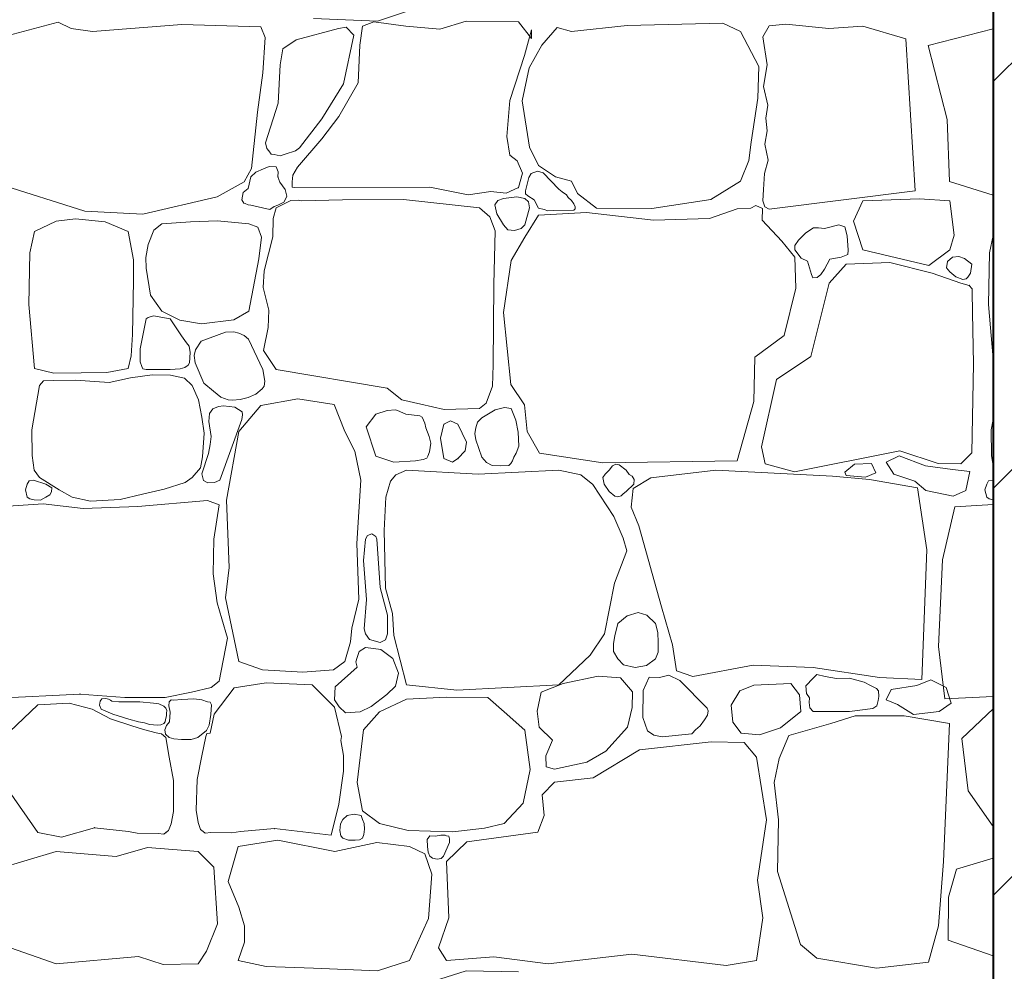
# Model space of a CAD drawing. Header units: centimetres. Extents: x 13236 to 130629, y -361 to 3059.
# Tile 30 of 71: x 76498 to 76590, y -23 to 66. Entities that reach past the tile are written whole.
import ezdxf

# ---------------------------------------------------------------- set-up
doc = ezdxf.new("R2010")
doc.units = ezdxf.units.CM
doc.header["$MEASUREMENT"] = 0
doc.linetypes.add('Wipeout_Contour', pattern=[100, 0, -100])
doc.layers.add('_elementy3d', color=7, linetype='Continuous')
doc.layers.add('inw_schody zewnętrzne', color=7, linetype='Continuous')
for name, color, linetype, lineweight in [('_elementy3d_Nr_pióra__102', 9, 'Continuous', 5), ('_elementy3d_Nr_pióra__2', 8, 'Continuous', 5), ('inw_schody zewnętrzne_Nr_pióra__1', 7, 'Continuous', 13), ('inw_schody zewnętrzne_Nr_pióra__27', 7, 'Continuous', 40)]:
    doc.layers.add(name, color=color, linetype=linetype, lineweight=lineweight)

# ---------------------------------------------------------------- blocks, each defined once
blk = doc.blocks.new('*X471', base_point=(73973.137, 422.665))
at = {"layer": '_elementy3d_Nr_pióra__102', "linetype": 'Continuous'}
for p, q in [((76534.47, 67.098), (76531.473, 66.107)), ((76493.137, 63.795), (76501.529, 65.983)), ((76501.529, 65.983), (76502.742, 65.413)), ((76504.744, 65.116), (76513.14, 65.785)), ((76513.14, 65.785), (76520.546, 65.562)), ((76531.473, 66.107), (76525.479, 66.355)), ((76530.086, 65.636), (76529.814, 63.828)), ((76531.126, 66.033), (76530.086, 65.636)), ((76534.148, 65.636), (76531.126, 66.033)), ((76537.318, 65.339), (76534.148, 65.636)), ((76539.795, 66.107), (76537.318, 65.339)), ((76544.699, 66.033), (76539.795, 66.107)), ((76545.913, 64.472), (76544.699, 66.033)), ((76554.903, 65.686), (76549.677, 65.116)), ((76563.869, 65.909), (76554.903, 65.686)), ((76565.529, 65.116), (76563.869, 65.909)), ((76568.229, 65.661), (76567.627, 64.613)), ((76569.788, 65.816), (76568.229, 65.661)), ((76573.826, 65.389), (76569.788, 65.816)), ((76576.996, 65.636), (76573.826, 65.389)), ((76581.052, 64.423), (76576.996, 65.636)), ((76502.742, 65.413), (76504.744, 65.116)), ((76520.546, 65.562), (76520.942, 64.571)), ((76527.807, 65.413), (76523.842, 64.341)), ((76528.55, 65.513), (76527.807, 65.413)), ((76528.278, 60.212), (76529.254, 64.77)), ((76529.254, 64.77), (76528.55, 65.513)), ((76545.269, 62.862), (76545.937, 65.265)), ((76545.937, 65.265), (76545.913, 64.472)), ((76548.34, 65.488), (76546.903, 63.853)), ((76549.677, 65.116), (76548.34, 65.488)), ((76567.238, 61.847), (76565.529, 65.116)), ((76583.137, 63.795), (76589.223, 65.382)), ((76520.942, 64.571), (76520.719, 61.228)), ((76523.842, 64.341), (76522.606, 63.506)), ((76529.814, 63.828), (76529.665, 60.311)), ((76546.903, 63.853), (76545.715, 61.698)), ((76567.627, 64.613), (76568.028, 62.009)), ((76581.913, 50.156), (76581.052, 64.423)), ((76584.904, 56.855), (76583.137, 63.795)), ((76522.606, 63.506), (76522.358, 61.995)), ((76543.906, 58.652), (76545.269, 62.862)), ((76522.358, 61.995), (76522.16, 58.404)), ((76568.028, 62.009), (76567.7, 59.954)), ((76520.719, 61.228), (76520.224, 57.562)), ((76545.715, 61.698), (76545.046, 58.602)), ((76567.164, 58.875), (76567.238, 61.847)), ((76526.272, 56.918), (76528.278, 60.212)), ((76529.665, 60.311), (76527.857, 57.141)), ((76567.7, 59.954), (76568.102, 58.202)), ((76522.16, 58.404), (76520.961, 54.663)), ((76543.609, 55.259), (76543.906, 58.652)), ((76545.046, 58.602), (76545.739, 54.268)), ((76566.52, 54.739), (76567.164, 58.875)), ((76568.102, 58.202), (76567.905, 56.991)), ((76520.224, 57.562), (76519.659, 52.262)), ((76524.166, 54.218), (76526.272, 56.918)), ((76527.857, 57.141), (76526.272, 55.06)), ((76567.905, 56.991), (76568.02, 55.803)), ((76585.135, 51.05), (76584.904, 56.855)), ((76568.02, 55.803), (76567.799, 54.559)), ((76520.961, 54.663), (76521.09, 54.131)), ((76526.272, 55.06), (76523.968, 52.386)), ((76543.882, 53.525), (76543.609, 55.259)), ((76566.321, 53.005), (76566.52, 54.739)), ((76567.799, 54.559), (76568.134, 53.036)), ((76521.09, 54.131), (76521.293, 53.921)), ((76521.293, 53.921), (76521.519, 53.621)), ((76521.519, 53.621), (76521.8, 53.567)), ((76521.8, 53.567), (76522.353, 53.463)), ((76522.353, 53.463), (76522.804, 53.599)), ((76522.804, 53.599), (76523.781, 53.938)), ((76523.781, 53.938), (76524.166, 54.218)), ((76545.739, 54.268), (76546.581, 52.534)), ((76544.575, 52.98), (76543.882, 53.525)), ((76545.095, 51.841), (76544.575, 52.98)), ((76565.529, 51.073), (76566.321, 53.005)), ((76568.134, 53.036), (76567.79, 51.8)), ((76519.659, 52.262), (76518.985, 51.023)), ((76520.071, 51.907), (76519.605, 51.469)), ((76520.781, 52.224), (76520.071, 51.907)), ((76521.302, 52.448), (76520.781, 52.224)), ((76521.962, 52.435), (76521.302, 52.448)), ((76522.171, 51.946), (76521.962, 52.435)), ((76522.135, 51.469), (76522.171, 51.946)), ((76523.968, 52.386), (76523.523, 51.633)), ((76544.699, 50.478), (76545.095, 51.841)), ((76545.896, 51.79), (76545.674, 51.417)), ((76546.5, 52.004), (76545.896, 51.79)), ((76547.023, 51.844), (76546.5, 52.004)), ((76546.581, 52.534), (76548.191, 51.469)), ((76548.478, 50.311), (76547.023, 51.844)), ((76567.79, 51.8), (76567.684, 50.285)), ((76504.03, 48.254), (76495.135, 51.05)), ((76518.985, 51.023), (76516.434, 49.612)), ((76519.605, 51.469), (76519.356, 50.386)), ((76522.306, 50.977), (76522.135, 51.469)), ((76522.829, 50.28), (76522.306, 50.977)), ((76523.468, 51.004), (76523.461, 50.517)), ((76523.523, 51.633), (76523.468, 51.004)), ((76545.674, 51.417), (76545.362, 50.183)), ((76548.191, 51.469), (76549.677, 51.073)), ((76549.677, 51.073), (76550.247, 49.909)), ((76562.755, 49.364), (76565.529, 51.073)), ((76589.223, 49.765), (76585.135, 51.05)), ((76518.885, 50.004), (76518.742, 49.339)), ((76519.356, 50.386), (76518.885, 50.004)), ((76522.982, 49.66), (76522.829, 50.28)), ((76523.461, 50.517), (76523.721, 50.478)), ((76523.721, 50.478), (76536.402, 50.503)), ((76536.402, 50.503), (76539.993, 49.81)), ((76539.993, 49.81), (76542.123, 50.107)), ((76542.123, 50.107), (76543.535, 49.958)), ((76543.535, 49.958), (76544.699, 50.478)), ((76545.362, 50.183), (76545.377, 49.879)), ((76545.377, 49.879), (76545.57, 49.707)), ((76548.786, 50.082), (76548.478, 50.311)), ((76549.22, 49.808), (76548.786, 50.082)), ((76550.247, 49.909), (76552.006, 48.547)), ((76567.684, 50.285), (76567.627, 49.221)), ((76568.229, 48.447), (76581.913, 50.156)), ((76516.434, 49.612), (76509.454, 47.986)), ((76518.742, 49.339), (76518.939, 49.023)), ((76518.939, 49.023), (76519.071, 48.98)), ((76519.071, 48.98), (76519.337, 48.845)), ((76523.349, 49.258), (76521.987, 48.571)), ((76522.135, 48.819), (76522.689, 49.115)), ((76522.689, 49.115), (76522.862, 49.374)), ((76522.862, 49.374), (76522.982, 49.66)), ((76524.036, 49.297), (76523.349, 49.258)), ((76524.365, 49.24), (76524.036, 49.297)), ((76528.204, 49.339), (76524.365, 49.24)), ((76533.925, 49.364), (76528.204, 49.339)), ((76541.058, 48.571), (76533.925, 49.364)), ((76542.774, 49.259), (76542.497, 48.861)), ((76543.287, 49.463), (76542.774, 49.259)), ((76544.547, 49.594), (76543.287, 49.463)), ((76545.294, 49.463), (76544.547, 49.594)), ((76545.653, 49.125), (76545.294, 49.463)), ((76545.57, 49.707), (76546.177, 49.338)), ((76545.746, 48.584), (76545.653, 49.125)), ((76546.177, 49.338), (76546.567, 48.538)), ((76549.371, 49.531), (76549.22, 49.808)), ((76549.681, 49.267), (76549.371, 49.531)), ((76549.903, 48.949), (76549.681, 49.267)), ((76557.207, 48.497), (76562.755, 49.364)), ((76567.627, 49.221), (76567.799, 48.664)), ((76576.996, 49.221), (76576.136, 47.324)), ((76582.332, 49.424), (76576.996, 49.221)), ((76585.17, 49.221), (76582.332, 49.424)), ((76585.573, 46.002), (76585.17, 49.221)), ((76509.454, 47.986), (76504.03, 48.254)), ((76519.337, 48.845), (76519.605, 48.819)), ((76519.605, 48.819), (76521.383, 48.424)), ((76521.383, 48.424), (76521.781, 48.714)), ((76521.987, 48.571), (76521.7, 47.577)), ((76521.781, 48.714), (76522.135, 48.819)), ((76542.013, 47.728), (76541.058, 48.571)), ((76542.497, 48.861), (76542.673, 48.014)), ((76545.294, 46.986), (76545.746, 48.584)), ((76546.567, 48.538), (76547.124, 48.421)), ((76551.089, 48.125), (76546.581, 47.878)), ((76547.124, 48.421), (76547.46, 48.286)), ((76547.46, 48.286), (76547.95, 48.316)), ((76547.95, 48.316), (76549.891, 48.37)), ((76549.891, 48.37), (76550.033, 48.488)), ((76550.029, 48.68), (76549.903, 48.949)), ((76550.033, 48.488), (76550.029, 48.68)), ((76557.38, 47.407), (76551.089, 48.125)), ((76552.006, 48.547), (76557.207, 48.497)), ((76565.207, 48.472), (76562.606, 47.581)), ((76566.513, 48.558), (76565.207, 48.472)), ((76566.955, 48.787), (76566.513, 48.558)), ((76567.594, 48.517), (76566.955, 48.787)), ((76567.56, 47.407), (76567.594, 48.517)), ((76567.799, 48.664), (76568.229, 48.447)), ((76501.337, 47.322), (76499.303, 46.368)), ((76503.161, 47.531), (76501.337, 47.322)), ((76505.939, 47.259), (76503.161, 47.531)), ((76508.078, 46.368), (76505.939, 47.259)), ((76513.948, 47.259), (76511.254, 47.08)), ((76516.474, 47.342), (76513.948, 47.259)), ((76519.398, 47.08), (76516.474, 47.342)), ((76521.7, 47.577), (76521.672, 45.863)), ((76542.521, 46.428), (76542.013, 47.728)), ((76542.673, 48.014), (76543.287, 46.986)), ((76546.581, 47.878), (76545.294, 45.82)), ((76562.606, 47.581), (76557.38, 47.407)), ((76569.393, 45.451), (76567.56, 47.407)), ((76576.136, 47.324), (76576.996, 44.62)), ((76499.303, 46.368), (76498.874, 44.355)), ((76508.602, 43.694), (76508.078, 46.368)), ((76510.51, 46.493), (76509.954, 45.131)), ((76511.254, 47.08), (76510.51, 46.493)), ((76520.269, 46.755), (76519.398, 47.08)), ((76520.584, 45.833), (76520.269, 46.755)), ((76542.389, 41.381), (76542.521, 46.428)), ((76543.287, 46.986), (76543.692, 46.522)), ((76543.692, 46.522), (76544.341, 46.455)), ((76544.341, 46.455), (76544.945, 46.648)), ((76544.945, 46.648), (76545.294, 46.986)), ((76571.647, 46.225), (76570.975, 45.553)), ((76572.375, 46.683), (76571.647, 46.225)), ((76572.842, 46.691), (76572.375, 46.683)), ((76573.405, 46.639), (76572.842, 46.691)), ((76574.749, 46.986), (76573.405, 46.639)), ((76575.306, 46.798), (76574.749, 46.986)), ((76575.527, 45.963), (76575.306, 46.798)), ((76520.343, 43.778), (76520.584, 45.833)), ((76521.672, 45.863), (76520.853, 42.652)), ((76545.294, 45.82), (76544.006, 43.642)), ((76570.631, 43.94), (76569.393, 45.451)), ((76570.975, 45.553), (76570.629, 45.036)), ((76575.617, 44.604), (76575.527, 45.963)), ((76585.17, 44.62), (76585.573, 46.002)), ((76589.223, 45.991), (76588.874, 44.355)), ((76498.874, 44.355), (76498.779, 39.501)), ((76509.954, 45.131), (76509.744, 43.925)), ((76570.629, 45.036), (76570.631, 44.62)), ((76570.631, 44.62), (76571.221, 43.859)), ((76575.593, 44.194), (76575.617, 44.604)), ((76576.996, 44.62), (76583.188, 43.15)), ((76583.188, 43.15), (76585.17, 44.62)), ((76588.874, 44.355), (76588.779, 39.501)), ((76508.581, 41.713), (76508.602, 43.694)), ((76509.744, 43.925), (76509.765, 42.908)), ((76519.398, 38.881), (76520.343, 43.778)), ((76544.006, 43.642), (76543.287, 38.763)), ((76570.73, 41.042), (76570.631, 43.94)), ((76571.221, 43.859), (76571.818, 43.556)), ((76571.818, 43.556), (76572.191, 42.33)), ((76573.415, 42.819), (76573.906, 43.752)), ((76573.906, 43.752), (76574.968, 43.933)), ((76574.968, 43.933), (76575.593, 44.194)), ((76579.547, 43.444), (76575.436, 43.296)), ((76583.51, 42.429), (76579.547, 43.444)), ((76584.86, 42.944), (76584.959, 43.53)), ((76584.959, 43.53), (76585.4, 43.931)), ((76585.4, 43.931), (76586, 44.002)), ((76586, 44.002), (76586.553, 43.809)), ((76586.553, 43.809), (76587.217, 43.3)), ((76509.765, 42.908), (76510.174, 40.392)), ((76520.853, 42.652), (76520.749, 41.089)), ((76573.063, 42.32), (76573.415, 42.819)), ((76575.436, 43.296), (76573.851, 41.512)), ((76585.17, 42.566), (76584.86, 42.944)), ((76585.72, 42.102), (76585.17, 42.566)), ((76587.217, 43.3), (76587.103, 42.444)), ((76508.507, 36.692), (76508.581, 41.713)), ((76572.191, 42.33), (76572.326, 42)), ((76572.326, 42), (76572.719, 42.049)), ((76572.719, 42.049), (76573.063, 42.32)), ((76586.185, 41.512), (76583.51, 42.429)), ((76586.388, 41.863), (76585.72, 42.102)), ((76586.689, 41.899), (76586.388, 41.863)), ((76586.846, 42.07), (76586.689, 41.899)), ((76587.103, 42.444), (76586.846, 42.07)), ((76520.749, 41.089), (76521.293, 38.986)), ((76542.314, 33.847), (76542.389, 41.381)), ((76569.616, 36.608), (76570.73, 41.042)), ((76573.851, 41.512), (76572.117, 34.627)), ((76586.989, 41.288), (76586.185, 41.512)), ((76587.243, 40.985), (76586.989, 41.288)), ((76587.25, 40.745), (76587.243, 40.985)), ((76587.275, 38.714), (76587.25, 40.745)), ((76510.174, 40.392), (76511.254, 38.881)), ((76498.779, 39.501), (76499.303, 33.484)), ((76511.254, 38.881), (76512.942, 38.023)), ((76517.994, 38.055), (76519.398, 38.881)), ((76521.293, 38.986), (76521.211, 37.35)), ((76588.779, 39.501), (76589.223, 34.406)), ((76509.765, 38.169), (76509.233, 35.329)), ((76509.953, 38.293), (76509.765, 38.169)), ((76510.465, 38.436), (76509.953, 38.293)), ((76512.028, 38.169), (76510.465, 38.436)), ((76513.09, 36.562), (76512.028, 38.169)), ((76512.942, 38.023), (76514.986, 37.698)), ((76514.986, 37.698), (76517.994, 38.055)), ((76543.287, 38.763), (76543.981, 32.002)), ((76587.374, 33.933), (76587.275, 38.714)), ((76521.211, 37.35), (76520.773, 35.197)), ((76508.361, 34.69), (76508.507, 36.692)), ((76513.55, 35.92), (76513.09, 36.562)), ((76514.928, 36.064), (76514.396, 35.255)), ((76517.231, 36.906), (76514.928, 36.064)), ((76517.989, 36.938), (76517.231, 36.906)), ((76518.469, 36.821), (76517.989, 36.938)), ((76518.973, 36.601), (76518.469, 36.821)), ((76519.386, 36.262), (76518.973, 36.601)), ((76520.736, 33.401), (76519.386, 36.262)), ((76566.866, 34.577), (76569.616, 36.608)), ((76509.233, 35.329), (76509.22, 34.114)), ((76513.824, 35.603), (76513.55, 35.92)), ((76513.915, 35.004), (76513.824, 35.603)), ((76514.396, 35.255), (76514.275, 34.712)), ((76520.773, 35.197), (76521.987, 33.413)), ((76508.078, 33.484), (76508.361, 34.69)), ((76513.837, 34.023), (76513.915, 35.004)), ((76514.275, 34.712), (76514.371, 34.045)), ((76566.767, 30.392), (76566.866, 34.577)), ((76572.117, 34.627), (76568.897, 32.472)), ((76499.303, 33.484), (76501.127, 33.075)), ((76506.086, 33.117), (76508.078, 33.484)), ((76509.22, 34.114), (76509.372, 33.693)), ((76509.372, 33.693), (76509.471, 33.455)), ((76509.471, 33.455), (76509.765, 33.401)), ((76509.765, 33.401), (76512.028, 33.401)), ((76512.028, 33.401), (76512.96, 33.481)), ((76512.96, 33.481), (76513.394, 33.589)), ((76513.394, 33.589), (76513.715, 33.824)), ((76513.715, 33.824), (76513.837, 34.023)), ((76514.371, 34.045), (76515.2, 32.125)), ((76520.912, 32.311), (76520.736, 33.401)), ((76521.987, 33.413), (76532.388, 31.643)), ((76542.267, 31.832), (76542.314, 33.847)), ((76587.225, 25.587), (76587.374, 33.933)), ((76500.152, 32.331), (76499.775, 31.912)), ((76501.054, 32.362), (76500.152, 32.331)), ((76503.14, 32.394), (76501.054, 32.362)), ((76501.127, 33.075), (76503.675, 33.107)), ((76506.316, 32.195), (76503.14, 32.394)), ((76503.675, 33.107), (76506.086, 33.117)), ((76508.319, 32.635), (76506.316, 32.195)), ((76510.352, 32.918), (76508.319, 32.635)), ((76512.061, 32.887), (76510.352, 32.918)), ((76513.382, 32.593), (76512.061, 32.887)), ((76514.095, 31.912), (76513.382, 32.593)), ((76568.897, 32.472), (76567.485, 26.156)), ((76499.775, 31.912), (76499.052, 27.729)), ((76514.682, 30.549), (76514.095, 31.912)), ((76515.2, 32.125), (76516.082, 31.363)), ((76520.074, 31.09), (76520.674, 31.581)), ((76520.674, 31.581), (76520.848, 31.842)), ((76520.848, 31.842), (76520.912, 32.311)), ((76532.388, 31.643), (76533.763, 30.551)), ((76541.664, 30.259), (76542.267, 31.832)), ((76543.981, 32.002), (76545.269, 30.094)), ((76515.017, 28.945), (76514.682, 30.549)), ((76516.082, 31.363), (76516.775, 30.823)), ((76516.775, 30.823), (76517.457, 30.571)), ((76517.457, 30.571), (76517.875, 30.54)), ((76517.875, 30.54), (76518.6, 30.596)), ((76518.6, 30.596), (76519.36, 30.777)), ((76519.36, 30.777), (76520.074, 31.09)), ((76523.993, 30.664), (76520.526, 30.02)), ((76527.411, 30.119), (76523.993, 30.664)), ((76533.763, 30.551), (76535.543, 30.137)), ((76516.037, 29.707), (76515.729, 29.275)), ((76516.568, 29.921), (76516.037, 29.707)), ((76517.042, 29.984), (76516.568, 29.921)), ((76518.1, 29.869), (76517.042, 29.984)), ((76518.777, 29.421), (76518.1, 29.869)), ((76520.526, 30.02), (76518.47, 27.593)), ((76528.427, 27.593), (76527.411, 30.119)), ((76532.382, 29.565), (76531.324, 29.203)), ((76533.182, 29.624), (76532.382, 29.565)), ((76533.354, 29.546), (76533.182, 29.624)), ((76535.543, 30.137), (76537.747, 29.638)), ((76537.747, 29.638), (76541.058, 29.748)), ((76541.058, 29.748), (76541.664, 30.259)), ((76542.531, 29.627), (76541.256, 28.881)), ((76543.402, 29.824), (76542.531, 29.627)), ((76544.025, 29.737), (76543.402, 29.824)), ((76544.278, 29.129), (76544.025, 29.737)), ((76545.269, 30.094), (76545.516, 27.593)), ((76565.207, 24.844), (76566.767, 30.392)), ((76515.206, 27.425), (76515.017, 28.945)), ((76515.729, 29.275), (76515.661, 28.509)), ((76516.687, 23.011), (76518.763, 28.715)), ((76518.763, 28.715), (76518.803, 29.14)), ((76518.803, 29.14), (76518.777, 29.421)), ((76531.324, 29.203), (76530.408, 28.039)), ((76534.148, 29.203), (76533.354, 29.546)), ((76535.441, 29.053), (76534.148, 29.203)), ((76535.684, 28.93), (76535.441, 29.053)), ((76535.92, 28.383), (76535.684, 28.93)), ((76541.256, 28.881), (76540.851, 28.454)), ((76544.456, 28.665), (76544.278, 29.129)), ((76544.666, 27.535), (76544.456, 28.665)), ((76589.223, 28.719), (76589.052, 27.729)), ((76499.052, 27.729), (76499.083, 25.349)), ((76515.661, 28.509), (76515.89, 27.107)), ((76530.408, 28.039), (76531.324, 25.265)), ((76536.006, 27.915), (76535.92, 28.383)), ((76536.317, 27.104), (76536.006, 27.915)), ((76537.714, 28.262), (76537.393, 26.949)), ((76538.323, 28.586), (76537.714, 28.262)), ((76539.027, 28.262), (76538.323, 28.586)), ((76539.82, 26.577), (76539.027, 28.262)), ((76540.693, 27.918), (76540.616, 27.392)), ((76540.851, 28.454), (76540.693, 27.918)), ((76589.052, 27.729), (76589.083, 25.349)), ((76515.049, 25.213), (76515.206, 27.425)), ((76515.89, 27.107), (76515.776, 26.362)), ((76518.47, 27.593), (76517.306, 21.153)), ((76529.343, 25.735), (76528.427, 27.593)), ((76536.476, 26.503), (76536.317, 27.104)), ((76537.393, 26.949), (76537.714, 25.042)), ((76540.616, 27.392), (76540.711, 26.8)), ((76540.711, 26.8), (76541.256, 25.166)), ((76544.724, 26.204), (76544.666, 27.535)), ((76545.516, 27.593), (76546.68, 25.562)), ((76515.776, 26.362), (76515.619, 25.507)), ((76536.346, 25.663), (76536.476, 26.503)), ((76539.696, 25.785), (76539.82, 26.577)), ((76544.499, 25.549), (76544.724, 26.204)), ((76567.485, 26.156), (76567.857, 24.546)), ((76499.083, 25.349), (76499.282, 23.955)), ((76514.891, 24.165), (76515.049, 25.213)), ((76515.619, 25.507), (76515.007, 23.622)), ((76529.913, 23.011), (76529.343, 25.735)), ((76531.324, 25.265), (76533.009, 24.695)), ((76535.04, 24.819), (76535.752, 24.945)), ((76535.752, 24.945), (76536.102, 25.079)), ((76536.102, 25.079), (76536.204, 25.265)), ((76536.204, 25.265), (76536.346, 25.663)), ((76537.714, 25.042), (76538.499, 24.715)), ((76538.499, 24.715), (76539.027, 25.042)), ((76539.027, 25.042), (76539.696, 25.785)), ((76541.256, 25.166), (76541.717, 24.668)), ((76544.154, 24.835), (76544.278, 25.166)), ((76544.278, 25.166), (76544.499, 25.549)), ((76546.68, 25.562), (76552.6, 24.646)), ((76570.581, 23.803), (76580.489, 25.785)), ((76580.398, 25.311), (76579.191, 24.693)), ((76582.871, 24.369), (76580.398, 25.311)), ((76580.489, 25.785), (76584.055, 24.596)), ((76586.185, 24.546), (76587.225, 25.587)), ((76589.083, 25.349), (76589.223, 24.371)), ((76514.095, 23.263), (76514.891, 24.165)), ((76533.009, 24.695), (76535.04, 24.819)), ((76541.717, 24.668), (76542.244, 24.385)), ((76542.244, 24.385), (76542.986, 24.376)), ((76542.986, 24.376), (76543.809, 24.395)), ((76543.809, 24.395), (76543.977, 24.596)), ((76543.977, 24.596), (76544.154, 24.835)), ((76552.6, 24.646), (76565.207, 24.844)), ((76553.527, 24.376), (76553.194, 23.952)), ((76553.843, 24.511), (76553.527, 24.376)), ((76554.16, 24.447), (76553.843, 24.511)), ((76554.804, 23.952), (76554.16, 24.447)), ((76567.857, 24.546), (76570.581, 23.803)), ((76575.305, 23.781), (76576.218, 24.516)), ((76576.218, 24.516), (76577.808, 24.575)), ((76577.808, 24.575), (76578.22, 23.692)), ((76579.191, 24.693), (76579.898, 23.574)), ((76585.402, 24.016), (76582.871, 24.369)), ((76584.055, 24.596), (76586.185, 24.546)), ((76587.051, 23.839), (76585.402, 24.016)), ((76499.282, 23.955), (76499.775, 23.263)), ((76499.775, 23.263), (76501.61, 22.11)), ((76513.434, 22.792), (76514.095, 23.263)), ((76515.007, 23.622), (76515.145, 22.985)), ((76533.207, 23.506), (76532.687, 22.912)), ((76534.197, 23.952), (76533.207, 23.506)), ((76540.934, 23.581), (76534.197, 23.952)), ((76548.478, 23.952), (76540.934, 23.581)), ((76550.544, 23.506), (76548.478, 23.952)), ((76551.684, 22.615), (76550.544, 23.506)), ((76552.835, 23.585), (76552.625, 23.259)), ((76552.625, 23.259), (76552.736, 22.635)), ((76553.194, 23.952), (76552.835, 23.585)), ((76555.08, 23.561), (76554.804, 23.952)), ((76555.374, 23.407), (76555.08, 23.561)), ((76555.564, 23.089), (76555.374, 23.407)), ((76557.108, 23.234), (76555.448, 22.243)), ((76555.511, 22.659), (76555.564, 23.089)), ((76563.225, 23.952), (76557.108, 23.234)), ((76574.148, 23.407), (76563.225, 23.952)), ((76577.64, 23.085), (76574.148, 23.407)), ((76575.453, 23.457), (76575.305, 23.781)), ((76577.248, 23.31), (76575.453, 23.457)), ((76578.22, 23.692), (76577.248, 23.31)), ((76579.898, 23.574), (76581.87, 22.927)), ((76586.668, 22.044), (76587.051, 23.839)), ((76498.624, 22.652), (76498.46, 22.1)), ((76498.794, 22.955), (76498.624, 22.652)), ((76499.2, 23.022), (76498.794, 22.955)), ((76500.365, 22.652), (76499.2, 23.022)), ((76500.929, 22.288), (76500.365, 22.652)), ((76500.899, 21.924), (76500.929, 22.288)), ((76511.484, 22.163), (76513.434, 22.792)), ((76515.145, 22.985), (76515.572, 22.756)), ((76515.572, 22.756), (76516.187, 22.787)), ((76516.187, 22.787), (76516.687, 23.011)), ((76529.541, 17.091), (76529.913, 23.011)), ((76532.687, 22.912), (76532.266, 21.426)), ((76553.64, 19.618), (76551.684, 22.615)), ((76552.736, 22.635), (76553.194, 21.971)), ((76554.804, 21.971), (76555.511, 22.659)), ((76555.448, 22.243), (76555.275, 20.485)), ((76582.118, 22.297), (76577.64, 23.085)), ((76581.87, 22.927), (76582.9, 22.044)), ((76583.014, 16.471), (76582.118, 22.297)), ((76588.624, 22.652), (76588.46, 22.1)), ((76588.794, 22.955), (76588.624, 22.652)), ((76589.2, 23.022), (76588.794, 22.955)), ((76589.223, 23.015), (76589.2, 23.022)), ((76498.46, 22.1), (76498.624, 21.439)), ((76498.624, 21.439), (76498.866, 21.263)), ((76498.866, 21.263), (76499.267, 21.172)), ((76499.862, 21.141), (76500.365, 21.439)), ((76500.365, 21.439), (76500.735, 21.651)), ((76500.735, 21.651), (76500.899, 21.924)), ((76501.61, 22.11), (76502.836, 21.439)), ((76502.836, 21.439), (76504.545, 21.041)), ((76507.333, 21.198), (76509.43, 21.712)), ((76509.43, 21.712), (76511.484, 22.163)), ((76532.266, 21.426), (76532.092, 18.305)), ((76553.194, 21.971), (76553.753, 21.53)), ((76553.753, 21.53), (76554.037, 21.446)), ((76554.037, 21.446), (76554.331, 21.534)), ((76554.331, 21.534), (76554.535, 21.745)), ((76554.535, 21.745), (76554.804, 21.971)), ((76582.9, 22.044), (76585.491, 21.514)), ((76585.491, 21.514), (76586.668, 22.044)), ((76588.46, 22.1), (76588.624, 21.439)), ((76588.624, 21.439), (76588.866, 21.263)), ((76588.866, 21.263), (76589.223, 21.181)), ((76500.125, 20.786), (76495.646, 20.512)), ((76499.267, 21.172), (76499.862, 21.141)), ((76503.86, 20.369), (76500.125, 20.786)), ((76509.013, 20.536), (76503.86, 20.369)), ((76504.545, 21.041), (76507.333, 21.198)), ((76515.532, 21.103), (76509.013, 20.536)), ((76516.624, 20.694), (76515.532, 21.103)), ((76516.116, 17.485), (76516.624, 20.694)), ((76517.306, 21.153), (76517.553, 14.837)), ((76555.275, 20.485), (76555.979, 18.727)), ((76585.646, 20.512), (76584.48, 15.538)), ((76589.223, 20.731), (76585.646, 20.512)), ((76554.507, 17.587), (76553.64, 19.618)), ((76555.979, 18.727), (76558.123, 11.147)), ((76530.547, 17.837), (76530.362, 17.485)), ((76530.942, 17.98), (76530.547, 17.837)), ((76531.319, 17.728), (76530.942, 17.98)), ((76531.423, 17.485), (76531.319, 17.728)), ((76532.092, 18.305), (76532.216, 12.881)), ((76554.854, 16.398), (76554.507, 17.587)), ((76516.066, 14.233), (76516.116, 17.485)), ((76529.739, 11.841), (76529.541, 17.091)), ((76530.362, 17.485), (76530.176, 15.471)), ((76531.742, 12.945), (76531.423, 17.485)), ((76553.715, 13.351), (76554.854, 16.398)), ((76582.545, 4.311), (76583.014, 16.471)), ((76517.553, 14.837), (76517.207, 11.989)), ((76530.176, 15.471), (76530.45, 11.82)), ((76584.48, 15.538), (76584.091, 7.397)), ((76516.449, 11.515), (76516.066, 14.233)), ((76532.422, 10.34), (76531.742, 12.945)), ((76552.773, 8.596), (76553.715, 13.351)), ((76532.216, 12.881), (76532.885, 10.503)), ((76516.866, 9.998), (76516.449, 11.515)), ((76517.207, 11.989), (76518.47, 5.995)), ((76529.071, 9.141), (76529.739, 11.841)), ((76530.45, 11.82), (76530.233, 9.059)), ((76558.123, 11.147), (76559.163, 7.58)), ((76532.404, 8.596), (76532.422, 10.34)), ((76532.885, 10.503), (76533.009, 8.447)), ((76554.902, 10.297), (76554.024, 9.581)), ((76555.923, 10.589), (76554.902, 10.297)), ((76556.748, 10.34), (76555.923, 10.589)), ((76557.547, 9.581), (76556.748, 10.34)), ((76517.4, 8.197), (76516.866, 9.998)), ((76554.024, 9.581), (76553.745, 8.411)), ((76557.778, 8.721), (76557.547, 9.581)), ((76528.947, 7.853), (76529.071, 9.141)), ((76530.233, 9.059), (76530.362, 8.596)), ((76530.362, 8.596), (76530.73, 8.082)), ((76532.233, 8.037), (76532.404, 8.596)), ((76533.009, 8.447), (76534.197, 3.816)), ((76551.436, 6.59), (76552.773, 8.596)), ((76553.745, 8.411), (76553.627, 7.687)), ((76557.804, 7.783), (76557.778, 8.721)), ((76516.624, 4.162), (76517.4, 8.197)), ((76528.427, 5.995), (76528.947, 7.853)), ((76530.73, 8.082), (76531.724, 7.774)), ((76531.724, 7.774), (76532.233, 8.037)), ((76553.627, 7.687), (76553.618, 6.94)), ((76557.808, 6.883), (76557.804, 7.783)), ((76559.163, 7.58), (76559.51, 5.128)), ((76584.091, 7.397), (76584.689, 2.495)), ((76529.756, 6.93), (76529.573, 6.389)), ((76530.362, 7.324), (76529.756, 6.93)), ((76531.101, 7.234), (76530.362, 7.324)), ((76531.801, 7.122), (76531.101, 7.234)), ((76532.902, 6.292), (76531.801, 7.122)), ((76548.478, 3.816), (76551.436, 6.59)), ((76553.618, 6.94), (76554.024, 6.268)), ((76557.547, 6.268), (76557.808, 6.883)), ((76518.47, 5.995), (76520.699, 5.227)), ((76527.337, 5.227), (76528.427, 5.995)), ((76529.573, 6.389), (76529.436, 5.967)), ((76529.436, 5.967), (76529.573, 5.472)), ((76533.442, 4.893), (76532.902, 6.292)), ((76554.024, 6.268), (76554.548, 5.705)), ((76554.548, 5.705), (76555.661, 5.43)), ((76555.661, 5.43), (76556.726, 5.635)), ((76556.726, 5.635), (76557.547, 6.268)), ((76561.071, 4.608), (76566.718, 5.649)), ((76566.718, 5.649), (76572.34, 5.45)), ((76520.699, 5.227), (76524.464, 5.005)), ((76524.464, 5.005), (76527.337, 5.227)), ((76529.573, 5.472), (76527.498, 3.63)), ((76533.158, 3.684), (76533.442, 4.893)), ((76552.179, 4.633), (76548.885, 3.94)), ((76554.284, 4.46), (76552.179, 4.633)), ((76558.795, 4.723), (76557.931, 4.5)), ((76559.832, 4.212), (76558.795, 4.723)), ((76559.51, 5.128), (76561.071, 4.608)), ((76572.34, 5.45), (76578.557, 4.509)), ((76572.694, 4.772), (76572.34, 4.435)), ((76573.477, 4.59), (76572.694, 4.772)), ((76515.866, 3.561), (76516.624, 4.162)), ((76518.049, 3.543), (76521.046, 4.014)), ((76521.046, 4.014), (76525.355, 3.816)), ((76525.355, 3.816), (76527.453, 1.712)), ((76534.197, 3.816), (76538.928, 3.32)), ((76538.928, 3.32), (76548.478, 3.816)), ((76548.885, 3.94), (76546.829, 3.122)), ((76555.399, 3.172), (76554.284, 4.46)), ((76556.962, 4.535), (76556.403, 3.296)), ((76557.931, 4.5), (76556.962, 4.535)), ((76562.408, 1.636), (76559.832, 4.212)), ((76566.767, 3.791), (76565.479, 3.246)), ((76570.235, 3.94), (76566.767, 3.791)), ((76571.052, 2.875), (76570.235, 3.94)), ((76572.34, 4.435), (76571.648, 3.72)), ((76571.648, 3.72), (76571.708, 3.009)), ((76574.546, 4.414), (76573.477, 4.59)), ((76575.758, 4.435), (76574.546, 4.414)), ((76577.13, 4.072), (76575.758, 4.435)), ((76577.719, 3.747), (76577.13, 4.072)), ((76578.276, 3.472), (76577.719, 3.747)), ((76578.557, 4.509), (76582.545, 4.311)), ((76579.663, 3.384), (76582.082, 3.745)), ((76582.082, 3.745), (76583.382, 4.287)), ((76583.382, 4.287), (76584.827, 3.565)), ((76494.689, 2.495), (76503.56, 2.944)), ((76503.56, 2.944), (76507.775, 2.628)), ((76511.547, 2.628), (76514.048, 3.128)), ((76514.048, 3.128), (76515.866, 3.561)), ((76516.157, 1.073), (76518.049, 3.543)), ((76527.498, 3.63), (76527.437, 2.41)), ((76530.893, 1.778), (76532.36, 2.905)), ((76532.36, 2.905), (76533.158, 3.684)), ((76546.829, 3.122), (76546.456, 1.329)), ((76555.374, 1.686), (76555.399, 3.172)), ((76556.403, 3.296), (76556.365, 0.745)), ((76565.479, 3.246), (76564.648, 1.906)), ((76571.189, 1.316), (76571.052, 2.875)), ((76571.708, 3.009), (76571.995, 2.59)), ((76578.485, 3.24), (76578.276, 3.472)), ((76578.491, 2.728), (76578.485, 3.24)), ((76579.194, 2.409), (76579.663, 3.384)), ((76584.827, 3.565), (76585.296, 2.084)), ((76499.628, 1.947), (76496.3, -1.223)), ((76502.544, 2.107), (76499.628, 1.947)), ((76504.723, 1.518), (76502.544, 2.107)), ((76505.461, 2.291), (76505.396, 1.897)), ((76505.396, 1.897), (76505.565, 1.518)), ((76505.635, 2.493), (76505.461, 2.291)), ((76505.996, 2.527), (76505.635, 2.493)), ((76506.254, 2.476), (76505.996, 2.527)), ((76506.449, 2.385), (76506.254, 2.476)), ((76506.555, 2.268), (76506.449, 2.385)), ((76507.201, 2.214), (76506.555, 2.268)), ((76509.19, 2.221), (76507.201, 2.214)), ((76507.775, 2.628), (76511.547, 2.628)), ((76510.467, 2.104), (76509.19, 2.221)), ((76510.972, 2.022), (76510.467, 2.104)), ((76511.428, 1.804), (76510.972, 2.022)), ((76511.936, 2.221), (76511.912, 1.845)), ((76512.12, 2.4), (76511.936, 2.221)), ((76512.344, 2.379), (76512.12, 2.4)), ((76513.141, 2.434), (76512.344, 2.379)), ((76514.256, 2.487), (76513.141, 2.434)), ((76514.987, 2.416), (76514.256, 2.487)), ((76515.534, 2.221), (76514.987, 2.416)), ((76515.776, 2.19), (76515.534, 2.221)), ((76515.897, 1.922), (76515.776, 2.19)), ((76515.858, 1.022), (76515.897, 1.922)), ((76527.437, 2.41), (76527.868, 1.75)), ((76534.197, 2.453), (76531.671, 1.289)), ((76537.962, 2.652), (76534.197, 2.453)), ((76541.826, 2.627), (76537.962, 2.652)), ((76543.362, 1.289), (76541.826, 2.627)), ((76564.648, 1.906), (76564.811, 0.299)), ((76571.995, 2.59), (76571.984, 2.155)), ((76571.984, 2.155), (76572.039, 1.648)), ((76578.325, 1.846), (76578.441, 2.331)), ((76578.441, 2.331), (76578.491, 2.728)), ((76580.241, 1.976), (76579.194, 2.409)), ((76581.757, 1.037), (76580.241, 1.976)), ((76585.296, 2.084), (76584.177, 1.326)), ((76584.689, 2.495), (76589.223, 2.725)), ((76506.437, 0.636), (76504.723, 1.518)), ((76505.565, 1.518), (76506.641, 1.069)), ((76506.641, 1.069), (76508.145, 0.584)), ((76511.613, 1.638), (76511.428, 1.804)), ((76511.724, 1.416), (76511.613, 1.638)), ((76511.673, 0.9), (76511.698, 1.162)), ((76511.698, 1.162), (76511.724, 1.416)), ((76511.912, 1.845), (76512.028, 1.238)), ((76512.028, 1.238), (76511.965, 0.341)), ((76515.7, 0.028), (76515.858, 1.022)), ((76515.78, -0.713), (76516.157, 1.073)), ((76527.453, 1.712), (76528.094, -1.026)), ((76527.868, 1.75), (76528.464, 1.182)), ((76528.464, 1.182), (76529.838, 1.289)), ((76529.838, 1.289), (76530.893, 1.778)), ((76531.671, 1.289), (76530.16, -0.42)), ((76545.293, -0.444), (76543.362, 1.289)), ((76546.456, 1.329), (76546.656, -0.172)), ((76554.943, -0.155), (76555.374, 1.686)), ((76562.156, 0.533), (76562.444, 0.952)), ((76562.505, 1.375), (76562.408, 1.636)), ((76562.444, 0.952), (76562.505, 1.375)), ((76569.269, -0.221), (76571.189, 1.316)), ((76572.039, 1.648), (76572.34, 1.314)), ((76572.34, 1.314), (76575.758, 1.314)), ((76575.758, 1.314), (76577.934, 1.582)), ((76577.934, 1.582), (76578.325, 1.846)), ((76584.177, 1.326), (76581.757, 1.037)), ((76589.223, 1.561), (76586.3, -1.223)), ((76508.437, -0.047), (76506.437, 0.636)), ((76508.145, 0.584), (76509.052, 0.34)), ((76509.052, 0.34), (76509.622, 0.242)), ((76509.622, 0.242), (76510.079, 0.091)), ((76510.079, 0.091), (76510.828, 0.023)), ((76510.828, 0.023), (76511.171, 0.051)), ((76511.171, 0.051), (76511.428, 0.178)), ((76511.428, 0.178), (76511.555, 0.336)), ((76511.555, 0.336), (76511.606, 0.563)), ((76511.606, 0.563), (76511.673, 0.9)), ((76511.965, 0.341), (76511.676, -0.001)), ((76515.455, -0.469), (76515.7, 0.028)), ((76556.365, 0.745), (76556.818, -0.506)), ((76561.741, -0.022), (76562.156, 0.533)), ((76564.811, 0.299), (76565.603, -0.717)), ((76573.999, 0.2), (76571.597, -0.494)), ((76576.278, 0.893), (76573.999, 0.2)), ((76578.582, 0.893), (76576.278, 0.893)), ((76580.885, 0.893), (76578.582, 0.893)), ((76585.144, 0.19), (76580.885, 0.893)), ((76584.576, -12.774), (76585.144, 0.19)), ((76509.535, -0.383), (76508.437, -0.047)), ((76510.724, -0.698), (76509.535, -0.383)), ((76511.23, -0.797), (76510.724, -0.698)), ((76511.628, -1.121), (76511.23, -0.797)), ((76511.676, -0.001), (76511.518, -0.398)), ((76511.518, -0.398), (76511.599, -0.824)), ((76511.599, -0.824), (76511.936, -1.121)), ((76514.616, -1.121), (76515.455, -0.469)), ((76515.374, -1.027), (76515.481, -0.742)), ((76515.481, -0.742), (76515.78, -0.713)), ((76530.16, -0.42), (76529.566, -5.348)), ((76545.814, -4.135), (76545.293, -0.444)), ((76546.656, -0.172), (76547.894, -1.386)), ((76552.897, -2.426), (76554.943, -0.155)), ((76556.818, -0.506), (76557.389, -0.925)), ((76558.173, -1.064), (76560.951, -0.798)), ((76560.951, -0.798), (76561.328, -0.377)), ((76561.318, -0.395), (76561.741, -0.022)), ((76565.603, -0.717), (76567.312, -0.89)), ((76567.312, -0.89), (76569.269, -0.221)), ((76571.597, -0.494), (76570.059, -0.956)), ((76511.936, -2.963), (76511.628, -1.121)), ((76511.936, -1.121), (76512.38, -1.25)), ((76512.38, -1.25), (76513.083, -1.321)), ((76513.083, -1.321), (76514.006, -1.308)), ((76514.006, -1.308), (76514.616, -1.121)), ((76515.015, -2.859), (76515.374, -1.027)), ((76528.094, -1.026), (76528.043, -1.403)), ((76528.043, -1.403), (76528.284, -2.814)), ((76547.894, -1.386), (76547.275, -2.847)), ((76562.78, -1.534), (76556.043, -2.277)), ((76557.389, -0.925), (76558.173, -1.064)), ((76565.876, -1.584), (76562.78, -1.534)), ((76567.015, -2.963), (76565.876, -1.584)), ((76570.059, -0.956), (76569.153, -3.108)), ((76586.3, -1.223), (76586.89, -6.129)), ((76551.114, -3.441), (76552.897, -2.426)), ((76556.043, -2.277), (76551.708, -4.903)), ((76512.335, -5.173), (76511.936, -2.963)), ((76514.556, -5.057), (76515.015, -2.859)), ((76528.284, -2.814), (76528.302, -4.297)), ((76547.275, -2.847), (76547.3, -3.887)), ((76548.092, -4.11), (76551.114, -3.441)), ((76567.981, -8.865), (76567.015, -2.963)), ((76569.153, -3.108), (76568.699, -5.367)), ((76528.302, -4.297), (76527.845, -7.388)), ((76545.145, -7.28), (76545.814, -4.135)), ((76547.3, -3.887), (76548.092, -4.11)), ((76512.335, -8.058), (76512.335, -5.173)), ((76514.477, -7.942), (76514.556, -5.057)), ((76529.566, -5.348), (76530.086, -7.999)), ((76548.092, -5.324), (76546.928, -6.512)), ((76551.708, -4.903), (76548.092, -5.324)), ((76568.699, -5.367), (76569.09, -8.849)), ((76496.89, -6.129), (76499.628, -10.053)), ((76586.89, -6.129), (76589.223, -9.473)), ((76527.845, -7.388), (76527.125, -10.283)), ((76543.362, -9.212), (76545.145, -7.28)), ((76546.928, -6.512), (76547.102, -8.444)), ((76512.127, -9.225), (76512.335, -8.058)), ((76514.653, -9.113), (76514.477, -7.942)), ((76529.286, -8.308), (76528.62, -8.456)), ((76529.952, -8.462), (76529.286, -8.308)), ((76530.086, -7.999), (76531.671, -9.212)), ((76511.883, -9.854), (76512.127, -9.225)), ((76514.88, -9.748), (76514.653, -9.113)), ((76527.996, -9.228), (76527.951, -9.861)), ((76528.228, -8.816), (76527.996, -9.228)), ((76528.62, -8.456), (76528.228, -8.816)), ((76530.086, -8.816), (76529.952, -8.462)), ((76530.239, -9.199), (76530.086, -8.816)), ((76530.261, -9.729), (76530.239, -9.199)), ((76531.671, -9.212), (76534.371, -9.856)), ((76541.504, -9.633), (76543.362, -9.212)), ((76547.102, -8.444), (76546.532, -10.005)), ((76567.114, -14.513), (76567.981, -8.865)), ((76569.09, -8.849), (76568.996, -13.695)), ((76499.628, -10.053), (76501.851, -10.475)), ((76501.851, -10.475), (76504.938, -9.593)), ((76504.938, -9.593), (76508.132, -9.947)), ((76508.132, -9.947), (76508.93, -10.092)), ((76508.93, -10.092), (76510.916, -10.127)), ((76510.916, -10.127), (76511.428, -10.186)), ((76511.428, -10.186), (76511.628, -10.053)), ((76511.628, -10.053), (76511.883, -9.854)), ((76515.13, -9.955), (76514.88, -9.748)), ((76515.325, -10.093), (76515.13, -9.955)), ((76515.839, -10.049), (76515.325, -10.093)), ((76517.826, -10.068), (76515.839, -10.049)), ((76518.627, -9.944), (76517.826, -10.068)), ((76521.83, -9.678), (76518.627, -9.944)), ((76527.125, -10.283), (76521.83, -9.678)), ((76527.951, -9.861), (76528.038, -10.354)), ((76530.184, -10.241), (76530.261, -9.729)), ((76534.371, -9.856), (76538.557, -9.98)), ((76538.557, -9.98), (76541.504, -9.633)), ((76546.532, -10.005), (76539.845, -10.921)), ((76518.396, -11.367), (76522.135, -10.773)), ((76522.135, -10.773), (76527.485, -11.813)), ((76527.485, -11.813), (76531.423, -10.995)), ((76528.038, -10.354), (76528.228, -10.574)), ((76528.228, -10.574), (76528.759, -10.756)), ((76528.759, -10.756), (76529.389, -10.762)), ((76529.389, -10.762), (76529.795, -10.723)), ((76529.795, -10.723), (76530.086, -10.574)), ((76530.086, -10.574), (76530.184, -10.241)), ((76531.423, -10.995), (76534.47, -11.367)), ((76536.383, -10.354), (76536.151, -10.698)), ((76536.151, -10.698), (76536.18, -11.36)), ((76536.917, -10.395), (76536.383, -10.354)), ((76537.425, -10.289), (76536.917, -10.395)), ((76537.837, -10.302), (76537.425, -10.289)), ((76537.656, -12.258), (76538.242, -10.968)), ((76537.965, -10.354), (76537.837, -10.302)), ((76539.845, -10.921), (76537.962, -12.754)), ((76538.168, -10.382), (76537.965, -10.354)), ((76538.229, -10.627), (76538.168, -10.382)), ((76538.242, -10.968), (76538.229, -10.627)), ((76501.351, -11.813), (76495.802, -13.473)), ((76506.953, -12.283), (76501.351, -11.813)), ((76509.9, -11.466), (76506.953, -12.283)), ((76514.657, -11.813), (76509.9, -11.466)), ((76516.142, -13.299), (76514.657, -11.813)), ((76517.479, -14.636), (76518.396, -11.367)), ((76534.47, -11.367), (76535.931, -12.036)), ((76536.18, -11.36), (76536.231, -11.888)), ((76536.231, -11.888), (76536.383, -12.258)), ((76535.931, -12.036), (76536.575, -13.943)), ((76536.383, -12.258), (76536.65, -12.448)), ((76536.65, -12.448), (76537.061, -12.534)), ((76537.061, -12.534), (76537.438, -12.48)), ((76537.438, -12.48), (76537.656, -12.258)), ((76537.962, -12.754), (76538.185, -18.054)), ((76584.109, -18.789), (76584.576, -12.774)), ((76589.223, -12.449), (76585.802, -13.473)), ((76516.464, -18.624), (76516.142, -13.299)), ((76568.996, -13.695), (76571.151, -20.556)), ((76585.802, -13.473), (76585.05, -16.119)), ((76518.47, -17.039), (76517.479, -14.636)), ((76536.575, -13.943), (76536.253, -18.104)), ((76567.634, -18.054), (76567.114, -14.513)), ((76585.05, -16.119), (76585.001, -20.149)), ((76518.99, -18.797), (76518.47, -17.039)), ((76536.253, -18.104), (76534.47, -22.042)), ((76538.185, -18.054), (76537.194, -20.878)), ((76567.015, -22.042), (76567.634, -18.054)), ((76515.448, -21.175), (76516.464, -18.624)), ((76519.015, -20.333), (76518.99, -18.797)), ((76583.171, -22.199), (76584.109, -18.789)), ((76495.001, -20.149), (76501.351, -22.364)), ((76585.001, -20.149), (76589.223, -21.622)), ((76514.657, -22.364), (76515.448, -21.175)), ((76518.396, -22.042), (76519.015, -20.333)), ((76537.194, -20.878), (76537.962, -22.042)), ((76571.151, -20.556), (76572.687, -21.844)), ((76501.351, -22.364), (76509.058, -21.695)), ((76509.058, -21.695), (76511.361, -22.438)), ((76521.046, -22.612), (76518.396, -22.042)), ((76534.47, -22.042), (76531.473, -23.033)), ((76537.962, -22.042), (76542.396, -21.72)), ((76542.396, -21.72), (76547.498, -22.364)), ((76547.498, -22.364), (76555.324, -21.472)), ((76555.324, -21.472), (76564.191, -22.537)), ((76564.191, -22.537), (76567.015, -22.042)), ((76572.687, -21.844), (76578.284, -22.785)), ((76511.361, -22.438), (76514.657, -22.364)), ((76525.479, -22.785), (76521.046, -22.612)), ((76531.473, -23.033), (76525.479, -22.785)), ((76539.795, -23.033), (76537.318, -23.8)), ((76544.699, -23.107), (76539.795, -23.033)), ((76578.284, -22.785), (76583.171, -22.199))]:
    blk.add_line(p, q, dxfattribs=at)
for p in [(76522.135, 51.469), (76544.699, 50.478), (76586.989, 41.288), (76537.714, 28.262), (76539.027, 25.042), (76554.804, 21.971), (76503.56, 2.944), (76504.938, -9.593), (76511.628, -10.053), (76511.628, -10.053), (76515.13, -9.955), (76515.13, -9.955), (76521.83, -9.678)]:
    blk.add_point(p, dxfattribs=at)
blk = doc.blocks.new('Wypełnienie_1_4', base_point=(73973.137, 422.665))
at = {"linetype": 'Wipeout_Contour', "ltscale": 915013.973191}
blk.add_wipeout([(75816.73, -35.203), (75816.73, -115.203), (75898.811, -116.617), (76246.843, -127.339), (76589.223, -131.398), (76589.223, 149.797), (76452.224, 149.797), (76452.224, 89.797), (76342.227, 89.797), (76342.227, 20.813), (76233.719, 20.813), (76233.719, -35.203)], dxfattribs=at).dxf.layer = '_elementy3d'
at = {"layer": '_elementy3d_Nr_pióra__2', "linetype": 'Continuous', "flags": 128}
blk.add_lwpolyline([(75816.73, -35.203), (75816.73, -115.203), (75898.811, -116.617), (76246.843, -127.339), (76589.223, -131.398), (76589.223, 149.797), (76452.224, 149.797), (76452.224, 89.797), (76342.227, 89.797), (76342.227, 20.813), (76233.719, 20.813), (76233.719, -35.203)], close=True, dxfattribs=at)
at = {"layer": '_elementy3d_Nr_pióra__102', "linetype": 'Continuous'}
blk.add_blockref('*X471', (73973.137, 422.665), dxfattribs=at)

msp = doc.modelspace()

# ---------------------------------------------------------------- block references
at = {"layer": '_elementy3d_Nr_pióra__102', "linetype": 'Continuous'}
msp.add_blockref('Wypełnienie_1_4', (73973.137, 422.665), dxfattribs=at)

# ---------------------------------------------------------------- next in the draw order: wipeouts: each hides what was drawn before it
at = {"linetype": 'Wipeout_Contour', "ltscale": 460047.473606}
msp.add_wipeout([(76818.659, -214.691), (76818.659, 436.309), (76612.883, 436.309), (76612.883, 397.309), (76589.223, 397.61), (76589.223, -214.691)], dxfattribs=at).dxf.layer = 'inw_schody zewnętrzne'

# ---------------------------------------------------------------- next in the draw order: hatches: boundary and pattern name
at = {"layer": 'inw_schody zewnętrzne_Nr_pióra__1', "linetype": 'Continuous'}
h = msp.add_hatch(dxfattribs=at)
h.set_pattern_fill('Bloczki_ceramiczne_0004', color=256, style=0, pattern_type=2)
h.set_pattern_definition([(45, (73973.137, 422.665), (-19.09188, 19.09188), [])])
h.paths.add_polyline_path([(76818.659, -214.691), (76818.659, 436.309), (76612.883, 436.309), (76612.883, 397.309), (76589.223, 397.61), (76589.223, -214.691)])

# ---------------------------------------------------------------- next in the draw order: linework, layer by layer
at = {"layer": 'inw_schody zewnętrzne_Nr_pióra__27', "linetype": 'Continuous'}
msp.add_line((76589.223, 397.309), (76589.223, -214.691), dxfattribs=at)

doc.saveas('drawing.dxf')
